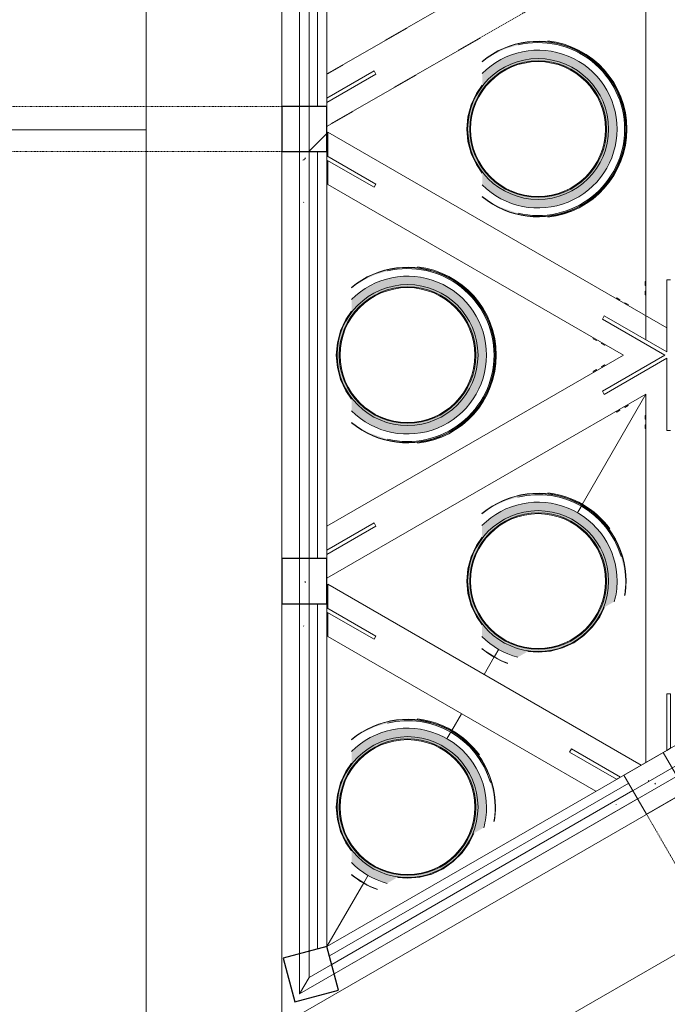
# Model space of a CAD drawing. Header units: centimetres. Extents: x 6036 to 22185, y 5782 to 11383.
# Tile 209 of 256: x 18485 to 18829, y 7417 to 7940. Entities that reach past the tile are written whole.
import ezdxf

# ---------------------------------------------------------------- set-up
doc = ezdxf.new("R2010")
doc.units = ezdxf.units.CM
doc.linetypes.add('Dash', pattern=[0.6, 0.3, -0.3])
doc.linetypes.add('Hidden', pattern=[0.714375, 0.47625, -0.238125])
for name, color, linetype, lineweight in [('A-COLS', 52, 'Continuous', 9), ('A-COLS-HDLN', 52, 'Dash', 9), ('A-DETL-MBND', 5, 'Continuous', 9), ('A-FLOR', 192, 'Continuous', 9), ('A-FLOR-HRAL', 11, 'Continuous', 9), ('A-GENM', 13, 'Continuous', 9), ('A-WALL-FNSH', 113, 'Continuous', 25), ('S-COLS', 52, 'Continuous', 9)]:
    doc.layers.add(name, color=color, linetype=linetype, lineweight=lineweight)
pattern_1 = [(45, (12452.32, 0), (-33.67596, 33.67596), [])]

# ---------------------------------------------------------------- blocks, each defined once
blk = doc.blocks.new('WIND_SwietlikDachowy - WIND_SwietlikDachowy-V201-7-02 ZestMeble')
at = {"layer": 'A-GENM'}
for points in [[(-3.85, -46.48), (3.85, -46.48), (11.45, -45.21), (18.98, -42.58), (25.51, -39.05), (31.59, -34.32), (36.81, -28.65), (41.69, -20.66), (44.11, -15.14), (46.01, -7.68), (46.54, 1.26), (46.01, 7.68), (44.11, 15.14), (40.38, 23.18), (36.81, 28.65), (31.59, 34.32), (25.51, 39.05), (18.74, 42.71), (11.45, 45.21), (3.85, 46.48), (-3.85, 46.48), (-11.79, 45.1), (-18.74, 42.71), (-25.51, 39.05), (-25.43, 38.93), (-18.68, 42.58), (-11.3, 45.1), (-3.84, 46.34), (3.84, 46.34), (11.42, 45.08), (18.68, 42.58), (25.43, 38.93), (31.49, 34.21), (36.7, 28.56), (41.34, 21.12), (43.98, 15.1), (45.87, 7.65), (46.5, 0), (45.87, -7.65), (43.98, -15.1), (40.9, -22.13), (36.7, -28.56), (31.49, -34.21), (25.43, -38.93), (18.68, -42.58), (11.42, -45.08), (3.84, -46.34), (-3.84, -46.34), (-11.42, -45.08), (-18.69, -42.58), (-25.43, -38.93), (-25.51, -39.05), (-18.74, -42.71), (-11.45, -45.21), (-8.53, -45.7)], [(46.5, 0), (45.86, 7.68), (43.96, 15.14), (40.21, 23.18), (36.62, 28.65), (31.36, 34.32), (25.21, 39.05), (18.3, 42.71), (11.3, 45.1), (3.79, 46.34), (-3.85, 46.34), (-11.45, 45.07), (-18.74, 42.55), (-25.51, 38.87), (-24.9, 39.05), (-17.26, 42.66), (-10.63, 44.6), (-3.79, 45.74), (3.84, 45.73), (11.42, 44.44), (18.74, 41.87), (25.51, 38.11), (31.59, 33.22), (36.85, 27.23), (41.02, 20.36), (43.41, 14.9), (45.27, 7.55), (46.01, 0)], [(5.21, -46.69), (7.75, -46.43), (16.4, -44.03), (22.92, -41.03), (28.87, -37.09), (34.57, -31.82), (38.8, -26.56), (42.44, -20.24), (45.27, -12.56), (46.64, -5.83), (47, 1.26), (46.01, 9.51), (43.98, 16.52), (40.87, 23.18), (36.7, 29.34), (32.12, 34.32), (26.15, 39.05), (19.58, 42.71), (12.81, 45.21), (5.21, 46.69), (5.21, 46.25), (12.96, 44.7), (19.97, 42.04), (26.47, 38.3), (32.28, 33.56), (37.26, 27.95), (41.34, 21.47), (44.34, 14.24), (46.11, 6.41), (46.5, -1.71), (45.87, -8.23), (43.41, -16.74), (40.37, -23.2), (36.22, -29.28), (31.09, -34.71), (25.1, -39.27), (18.44, -42.82), (11.27, -45.24), (5.21, -46.48)], [(-0.21, -46.34), (3.85, -46.34), (11.45, -45.07), (18.69, -42.58), (25.51, -38.87), (31.59, -34.11), (36.85, -28.32), (41.54, -20.66), (44.11, -14.57), (46.01, -5.97), (46.5, 0), (45.9, 0), (45.25, -7.65), (43.33, -15.1), (40.18, -22.13), (35.88, -28.56), (30.52, -34.21), (24.18, -38.93), (16.84, -42.58), (11.27, -44.5), (3.79, -45.74), (-3.84, -45.73), (-11.43, -44.47), (-20.21, -41.42), (-25.95, -38.38), (-25.21, -39.05), (-18.3, -42.71), (-10.59, -45.21), (-3.79, -46.34)]]:
    blk.add_hatch(color=256, dxfattribs=at).paths.add_polyline_path(points)
h = blk.add_hatch(color=256, dxfattribs=at)
h.paths.add_polyline_path([(-3.46, -41.76), (3.46, -41.76), (10.29, -40.62), (16.83, -38.37), (22.92, -35.08), (28.38, -30.83), (33.06, -25.74), (36.85, -19.94), (39.63, -13.6), (41.34, -6.77), (41.8, 1.26), (41.33, 6.9), (39.63, 13.6), (36.85, 19.94), (33.06, 25.74), (28.38, 30.83), (22.92, 35.08), (16.4, 38.52), (10.29, 40.62), (3.46, 41.76), (-3.46, 41.76), (-10.29, 40.62), (-16.83, 38.37), (-22.92, 35.08), (-29.64, 29.46), (-29.74, 23.18), (-33.47, 17.32), (-35.54, 12.86), (-37.23, 6.53), (-37.75, -0.61), (-37.08, -7.12), (-35.29, -13.42), (-32.45, -19.31), (-29.64, -23.33), (-29.64, -29.46), (-28.38, -30.83), (-22.92, -35.08), (-16.83, -38.37), (-8.53, -40.91)])
h.paths.add_polyline_path([(0, -37.4), (-6.49, -36.83), (-12.79, -35.14), (-18.7, -32.39), (-24.04, -28.65), (-29.64, -22.63), (-32.74, -17.95), (-35.52, -11.39), (-36.83, -6.49), (-37.23, 1.99), (-36.81, 6.56), (-35.08, 12.93), (-32.25, 18.9), (-28.65, 24.04), (-24.04, 28.65), (-18.7, 32.39), (-12.79, 35.14), (-6.49, 36.83), (0, 37.4), (6.49, 36.83), (12.79, 35.14), (18.7, 32.39), (24.04, 28.65), (29.25, 23.18), (32.39, 18.7), (35.14, 12.79), (36.83, 6.49), (37.4, 0), (36.83, -6.49), (35.14, -12.79), (32.39, -18.7), (28.65, -24.04), (24.04, -28.65), (18.7, -32.39), (12.79, -35.14), (6.49, -36.83)])
h = blk.add_hatch(color=256, dxfattribs=at)
h.paths.add_polyline_path([(0, -37.4), (6.49, -36.83), (12.79, -35.14), (18.7, -32.39), (24.04, -28.65), (28.65, -24.04), (33.06, -17.25), (35.14, -12.79), (36.83, -6.49), (37.29, 1.26), (36.72, 6.9), (34.77, 13.6), (31.52, 19.94), (28.38, 24.31), (22.92, 29.44), (18.7, 32.39), (12.79, 35.14), (6.49, 36.83), (0, 37.4), (-6.49, 36.83), (-12.79, 35.14), (-18.9, 32.25), (-24.3, 28.39), (-29.25, 23.18), (-32.74, 17.96), (-35.52, 11.39), (-36.83, 6.49), (-37.23, -1.99), (-36.72, -6.9), (-35.08, -12.93), (-32.25, -18.9), (-28.38, -24.31), (-22.92, -29.44), (-17.96, -32.74), (-11.39, -35.52), (-6.49, -36.83), (-3.46, -37.1)])
h.paths.add_polyline_path([(3.34, -36.08), (-3.46, -36.05), (-11.6, -34.19), (-17.48, -31.61), (-22.92, -27.92), (-27.05, -24.04), (-30.99, -18.7), (-33.87, -12.79), (-35.64, -6.39), (-36.11, 1.26), (-35.14, 8.31), (-33.47, 13.72), (-30.8, 19.07), (-26.77, 24.41), (-21.76, 28.96), (-15.37, 32.74), (-8.33, 35.14), (-3.34, 36.08), (3.46, 36.05), (10.29, 34.7), (17.48, 31.61), (22.92, 27.92), (27.7, 23.18), (30.99, 18.7), (33.87, 12.79), (35.63, 6.49), (36.23, 0), (35.14, -8.31), (33.06, -14.53), (30.8, -19.07), (26.77, -24.41), (21.83, -28.91), (16.15, -32.43), (8.33, -35.14), (3.46, -36.05)])
for centre, radius, start, end in [((0, 0), 46.64, 0, 129.5859), ((0, 0), 46.5, 0, 129.7264), ((0, 0), 41.9, 0, 135.1723), ((0, 0), 45.9, 0, 103.3981), ((0, 0), 47.1, 0, 83.6312), ((0, 0), 37.4, 0, 180), ((0, 0), 36.23, 0, 180), ((-0.04, 0), 35.8, 0, 180), ((0, 0), 37.4, 180, 0), ((0, 0), 36.23, 180, 0), ((0, 0), 46.64, 230.4141, 360), ((0, 0), 46.5, 230.2736, 0), ((0, 0), 45.9, 256.6019, 0), ((0, 0), 47.1, 276.3688, 360), ((-0.04, 0), 35.8, 180, 360), ((0, 0), 41.9, 224.8277, 360)]:
    blk.add_arc(centre, radius, start, end, dxfattribs=at)
blk = doc.blocks.new('WIND_SwietlikDachowy - WIND_SwietlikDachowy-V202-7-02 ZestMeble')
at = {"layer": 'A-GENM'}
h = blk.add_hatch(color=256, dxfattribs=at)
h.paths.add_polyline_path([(-16.21, -43.58), (-16.05, -43.49), (-18.68, -42.58), (-25.43, -38.93), (-25.51, -39.05), (-18.74, -42.71)])
h.paths.add_polyline_path([(46.01, -7.68), (46.63, 0.15), (46.01, 7.68), (44.11, 15.14), (41.02, 22.2), (36.81, 28.65), (31.59, 34.32), (25.51, 39.05), (18.74, 42.71), (11.45, 45.21), (3.85, 46.48), (-3.85, 46.48), (-11.45, 45.21), (-18.74, 42.71), (-25.51, 39.05), (-25.43, 38.93), (-18.68, 42.58), (-11.42, 45.08), (-3.84, 46.34), (3.84, 46.34), (11.42, 45.08), (18.68, 42.58), (25.43, 38.93), (31.49, 34.21), (36.7, 28.56), (41.34, 21.12), (43.98, 15.1), (45.87, 7.65), (46.48, -0.2), (45.87, -7.65)])
for points in [[(46.3, 0), (46.49, 0.15), (45.86, 7.68), (43.96, 15.14), (40.85, 22.2), (36.62, 28.65), (31.36, 34.32), (25.21, 39.05), (18.3, 42.71), (10.59, 45.21), (3.79, 46.34), (-3.85, 46.34), (-11.45, 45.07), (-18.74, 42.55), (-25.51, 38.87), (-24.9, 39.05), (-17.27, 42.66), (-10.69, 44.59), (-3.79, 45.74), (3.84, 45.73), (12.75, 43.99), (18.74, 41.87), (25.51, 38.11), (31.59, 33.22), (36.85, 27.23), (40.9, 20.64), (43.88, 13.06), (45.56, 6.59), (46.28, 0.15)], [(37.46, 27.65), (37.91, 27.91), (32.12, 34.32), (26.15, 39.05), (19.58, 42.71), (12.81, 45.21), (5.15, 46.69), (5.15, 46.27), (12.96, 44.7), (19.97, 42.04), (26.47, 38.3), (32.28, 33.56), (37.26, 27.95)], [(-16.05, -43.49), (-19.1, -42.26), (-28.61, -36.41), (-25.21, -39.05), (-18.3, -42.71)]]:
    blk.add_hatch(color=256, dxfattribs=at).paths.add_polyline_path(points)
h = blk.add_hatch(color=256, dxfattribs=at)
h.paths.add_polyline_path([(-10.79, -40.45), (-5.38, -37.33), (0.3, -37.77), (6.82, -37.16), (13.14, -35.42), (19.06, -32.62), (24.41, -28.84), (29.03, -24.19), (32.78, -18.81), (35.38, -13.79), (40.3, -10.95), (41.35, -6.6), (41.89, 0.15), (41.33, 6.9), (39.63, 13.6), (36.85, 19.94), (33.06, 25.74), (28.38, 30.83), (22.92, 35.08), (16.4, 38.52), (10.29, 40.62), (3.46, 41.76), (-3.46, 41.76), (-10.29, 40.62), (-16.83, 38.37), (-22.92, 35.08), (-29.7, 29.39), (-29.7, 23.24), (-33.47, 17.32), (-35.54, 12.86), (-37.23, 6.53), (-37.75, -0.61), (-37.08, -7.12), (-35.29, -13.41), (-32.45, -19.31), (-29.7, -23.24), (-29.7, -29.39), (-28.38, -30.83), (-22.92, -35.08), (-16.83, -38.37)])
h.paths.add_polyline_path([(0, -37.4), (-6.49, -36.83), (-12.79, -35.14), (-18.7, -32.39), (-24.04, -28.65), (-29.7, -22.54), (-32.75, -17.94), (-35.52, -11.37), (-36.89, -5.79), (-37.23, 1.99), (-36.81, 6.56), (-35.08, 12.92), (-32.26, 18.89), (-28.65, 24.04), (-24.04, 28.65), (-18.7, 32.39), (-12.79, 35.14), (-6.49, 36.83), (0, 37.4), (6.49, 36.83), (12.79, 35.14), (18.7, 32.39), (24.04, 28.65), (28.65, 24.04), (32.39, 18.7), (35.14, 12.79), (36.83, 6.49), (37.4, 0), (36.83, -6.49), (34.42, -14.35), (32.39, -18.7), (27.64, -25.05), (23.59, -28.97), (17.94, -32.75), (11.36, -35.53), (6.49, -36.83), (0.26, -37.38)])
h = blk.add_hatch(color=256, dxfattribs=at)
h.paths.add_polyline_path([(0, -37.4), (6.49, -36.83), (12.79, -35.14), (18.7, -32.39), (24.29, -28.41), (28.95, -23.61), (32.73, -17.97), (35.52, -11.4), (36.83, -6.49), (37.23, 2), (36.81, 6.57), (34.77, 13.6), (31.52, 19.94), (28.38, 24.31), (22.92, 29.44), (18.7, 32.39), (12.79, 35.14), (6.49, 36.83), (0, 37.4), (-6.49, 36.83), (-12.79, 35.14), (-18.92, 32.24), (-24.31, 28.38), (-28.96, 23.59), (-32.74, 17.95), (-35.52, 11.38), (-36.83, 6.49), (-37.23, -1.99), (-36.81, -6.56), (-35.09, -12.92), (-32.26, -18.88), (-28.38, -24.31), (-22.92, -29.44), (-18, -32.72), (-11.43, -35.51), (-6.49, -36.83), (-0.03, -37.4)])
h.paths.add_polyline_path([(0, -36.08), (-3.46, -36.05), (-11.6, -34.19), (-17.48, -31.61), (-22.92, -27.92), (-27.05, -24.04), (-30.99, -18.7), (-33.87, -12.79), (-35.64, -6.39), (-36.22, 0.15), (-35.14, 8.31), (-33.47, 13.72), (-30.8, 19.07), (-26.77, 24.41), (-21.78, 28.95), (-15.39, 32.73), (-8.33, 35.14), (-3.34, 36.08), (3.46, 36.05), (10.29, 34.7), (17.48, 31.61), (22.92, 27.92), (27.05, 24.04), (30.99, 18.7), (33.87, 12.79), (35.63, 6.49), (36.23, 0), (35.14, -8.31), (33.78, -13.09), (30.8, -19.07), (26.77, -24.41), (21.75, -28.97), (15.34, -32.75), (8.33, -35.14), (3.34, -36.08)])
for centre, radius, start, end in [((0, 0), 46.64, 0, 129.6884), ((0, 0), 41.9, 0, 135.3053), ((0, 0), 46.5, 0, 129.8292), ((0, 0), 45.9, 16.5746, 103.4814), ((0, 0), 47.1, 36, 83.7116), ((0, 0), 37.4, 0, 180), ((0, 0), 36.23, 0, 180), ((-0.04, 0), 35.8, 0, 180), ((0, 0), 37.4, 180, 0), ((0, 0), 36.23, 180, 0), ((0, 0), 46.5, 350.5263, 0), ((0, 0), 46.64, 350.5263, 360), ((-0.04, 0), 35.8, 180, 360), ((0, 0), 41.9, 344.7999, 360), ((0, 0), 41.9, 224.6947, 255.0667), ((0, 0), 46.64, 230.3116, 250.0087), ((0, 0), 46.5, 230.1708, 249.7447)]:
    blk.add_arc(centre, radius, start, end, dxfattribs=at)
blk = doc.blocks.new('WIND_SwietlikDachowy - WIND_SwietlikDachowy-V205-7-02 ZestMeble')
at = {"layer": 'A-GENM'}
for points in [[(-3.01, -46.48), (3.85, -46.48), (11.45, -45.21), (18.74, -42.71), (25.51, -39.05), (31.59, -34.32), (36.81, -28.65), (41.02, -22.2), (44.11, -15.14), (46.01, -7.68), (46.64, 0), (46.01, 7.68), (44.11, 15.14), (41.02, 22.2), (36.81, 28.65), (31.11, 34.69), (25.51, 39.05), (18.74, 42.71), (11.45, 45.21), (3.85, 46.48), (-3.85, 46.48), (-11.45, 45.21), (-18.74, 42.71), (-25.51, 39.05), (-25.43, 38.93), (-18.68, 42.58), (-11.42, 45.08), (-3.01, 46.34), (3.84, 46.34), (11.42, 45.08), (18.68, 42.58), (25.43, 38.93), (31.49, 34.21), (36.7, 28.56), (40.9, 22.13), (43.98, 15.1), (45.87, 7.65), (46.5, 0), (45.49, -9.15), (43.98, -15.1), (40.9, -22.13), (36.7, -28.56), (31.49, -34.21), (25.43, -38.93), (18.68, -42.58), (11.42, -45.08), (3.84, -46.34), (-3.84, -46.34), (-11.42, -45.08), (-18.68, -42.58), (-25.43, -38.93), (-25.51, -39.05), (-18.74, -42.71), (-11.45, -45.21), (-3.85, -46.48)], [(46.01, 0), (46.5, 0), (45.86, 7.68), (43.96, 15.14), (40.85, 22.2), (36.62, 28.65), (30.88, 34.69), (25.21, 39.05), (18.3, 42.71), (10.59, 45.21), (3.79, 46.34), (-3.85, 46.34), (-11.45, 45.07), (-18.74, 42.55), (-25.51, 38.87), (-24.9, 39.05), (-17.26, 42.66), (-10.63, 44.6), (-3.01, 45.74), (3.84, 45.73), (11.42, 44.44), (18.74, 41.87), (25.51, 38.11), (31.59, 33.22), (36.85, 27.23), (41.02, 20.36), (43.41, 14.9), (45.27, 7.55), (45.9, 0)], [(5.21, -46.69), (7.75, -46.43), (15.05, -44.59), (22.92, -41.03), (28.87, -37.09), (34.57, -31.82), (38.8, -26.56), (42.44, -20.24), (45.27, -12.56), (46.64, -5.83), (47.1, 0), (46.01, 9.51), (43.98, 16.52), (40.9, 23.13), (36.7, 29.34), (31.68, 34.69), (26.15, 39.05), (19.58, 42.71), (12.81, 45.21), (5.21, 46.69), (5.21, 46.25), (12.96, 44.7), (19.97, 42.04), (26.47, 38.3), (32.28, 33.56), (37.26, 27.95), (41.28, 21.62), (44.34, 14.24), (46.11, 6.41), (46.5, -1.71), (45.63, -9.15), (43.41, -16.74), (40.37, -23.2), (36.22, -29.28), (31.09, -34.71), (25.1, -39.27), (18.44, -42.82), (11.27, -45.24), (5.21, -46.48)], [(-3.79, -46.34), (3.85, -46.34), (11.45, -45.07), (18.74, -42.55), (25.51, -38.87), (31.59, -34.11), (36.85, -28.32), (41.02, -21.85), (44.11, -14.57), (46.01, -5.97), (46.5, 0), (45.9, 0), (44.87, -9.15), (43.33, -15.1), (40.18, -22.13), (35.88, -28.56), (30.52, -34.21), (24.18, -38.93), (16.84, -42.58), (11.27, -44.5), (3.79, -45.74), (-3.84, -45.73), (-11.43, -44.47), (-20.21, -41.42), (-25.95, -38.38), (-25.21, -39.05), (-18.3, -42.71), (-10.59, -45.21), (-3.84, -46.34)]]:
    blk.add_hatch(color=256, dxfattribs=at).paths.add_polyline_path(points)
h = blk.add_hatch(color=256, dxfattribs=at)
h.paths.add_polyline_path([(-3.46, -41.76), (3.46, -41.76), (10.29, -40.62), (16.83, -38.37), (22.92, -35.08), (28.38, -30.83), (33.06, -25.74), (36.85, -19.94), (39.63, -13.6), (41.33, -6.9), (41.9, 0), (41.33, 6.9), (39.63, 13.6), (36.85, 19.94), (33.06, 25.74), (28.38, 30.83), (21.93, 35.61), (16.83, 38.37), (10.29, 40.62), (3.46, 41.76), (-3.46, 41.76), (-10.29, 40.62), (-16.83, 38.37), (-23.41, 34.69), (-29.64, 29.46), (-29.64, 23.33), (-32.78, 18.81), (-35.56, 12.77), (-37.23, 6.53), (-37.75, -0.61), (-37.08, -7.12), (-35.29, -13.42), (-32.45, -19.31), (-29.64, -23.33), (-29.64, -29.46), (-27.94, -31.17), (-22.92, -35.08), (-16.83, -38.37), (-10.29, -40.62)])
h.paths.add_polyline_path([(0, -37.4), (-6.49, -36.83), (-12.79, -35.14), (-18.7, -32.39), (-24.04, -28.65), (-29.64, -22.63), (-32.74, -17.96), (-35.52, -11.39), (-36.83, -6.49), (-37.23, 1.99), (-36.81, 6.56), (-35.08, 12.93), (-32.25, 18.9), (-27.94, 24.75), (-24.04, 28.65), (-18.7, 32.39), (-12.79, 35.14), (-6.49, 36.83), (0, 37.4), (6.49, 36.83), (13.76, 34.69), (18.7, 32.39), (24.04, 28.65), (28.65, 24.04), (32.39, 18.7), (35.15, 12.77), (36.83, 6.49), (37.4, 0), (36.83, -6.49), (35.14, -12.79), (32.39, -18.7), (28.65, -24.04), (24.04, -28.65), (18.7, -32.39), (12.79, -35.14), (6.49, -36.83)])
h = blk.add_hatch(color=256, dxfattribs=at)
h.paths.add_polyline_path([(0, -37.4), (6.49, -36.83), (12.79, -35.14), (18.7, -32.39), (24.04, -28.65), (28.65, -24.04), (33.06, -17.25), (35.14, -12.79), (36.83, -6.49), (37.4, 0), (36.72, 6.9), (34.77, 13.6), (31.52, 19.94), (28.38, 24.31), (22.92, 29.44), (18.7, 32.39), (12.79, 35.14), (6.49, 36.83), (0, 37.4), (-6.49, 36.83), (-13.76, 34.69), (-18.9, 32.25), (-24.3, 28.39), (-28.96, 23.6), (-32.74, 17.96), (-35.52, 11.39), (-36.83, 6.49), (-37.23, -1.99), (-36.81, -6.56), (-35.08, -12.93), (-32.25, -18.9), (-27.94, -24.75), (-22.92, -29.44), (-17.96, -32.74), (-11.39, -35.52), (-6.49, -36.83), (-3.01, -37.14)])
h.paths.add_polyline_path([(3.34, -36.08), (-3.46, -36.05), (-11.6, -34.19), (-17.48, -31.61), (-22.92, -27.92), (-27.05, -24.04), (-30.99, -18.7), (-33.87, -12.79), (-35.64, -6.39), (-36.23, 0), (-35.14, 8.31), (-33.78, 13.09), (-30.8, 19.07), (-26.77, 24.41), (-21.76, 28.96), (-15.37, 32.74), (-8.33, 35.14), (-3.01, 36.08), (3.46, 36.05), (10.32, 34.69), (17.48, 31.61), (22.92, 27.92), (27.05, 24.04), (30.99, 18.7), (33.87, 12.77), (35.63, 6.49), (36.23, 0), (35.14, -8.31), (33.06, -14.53), (30.8, -19.07), (26.77, -24.41), (21.83, -28.91), (16.15, -32.43), (8.33, -35.14), (3.46, -36.05)])
for centre, radius, start, end in [((0, 0), 46.64, 0, 129.5859), ((0, 0), 46.5, 0, 129.7264), ((0, 0), 41.9, 0, 135.1723), ((0, 0), 45.9, 0, 103.3981), ((0, 0), 47.1, 0, 83.6312), ((0, 0), 37.4, 0, 180), ((0, 0), 36.23, 0, 180), ((-0.04, 0), 35.8, 0, 180), ((0, 0), 37.4, 180, 0), ((0, 0), 36.23, 180, 0), ((0, 0), 46.64, 230.4141, 360), ((0, 0), 46.5, 230.2736, 0), ((0, 0), 45.9, 256.6019, 0), ((0, 0), 47.1, 276.3688, 360), ((-0.04, 0), 35.8, 180, 360), ((0, 0), 41.9, 224.8277, 360)]:
    blk.add_arc(centre, radius, start, end, dxfattribs=at)
blk = doc.blocks.new('WIND_SwietlikDachowy - WIND_SwietlikDachowy-V206-7-02 ZestMeble')
at = {"layer": 'A-GENM'}
h = blk.add_hatch(color=256, dxfattribs=at)
h.paths.add_polyline_path([(-16.21, -43.58), (-16.41, -43.36), (-18.68, -42.58), (-26.88, -37.8), (-25.51, -39.05), (-18.74, -42.71), (-16.65, -43.43)])
h.paths.add_polyline_path([(46.01, -7.68), (46.64, 0), (46.01, 7.68), (44.11, 15.14), (41.02, 22.2), (36.81, 28.65), (31.59, 34.32), (25.51, 39.05), (18.74, 42.71), (11.45, 45.21), (3.85, 46.48), (-3.85, 46.48), (-11.45, 45.21), (-18.74, 42.71), (-25.51, 39.05), (-25.43, 38.93), (-18.68, 42.58), (-11.42, 45.08), (-3.01, 46.34), (3.84, 46.34), (11.42, 45.08), (18.68, 42.58), (25.43, 38.93), (32.07, 33.58), (36.7, 28.56), (40.9, 22.13), (43.98, 15.1), (45.87, 7.65), (46.5, 0), (45.87, -7.65)])
for points in [[(46.3, 0), (46.5, 0), (45.86, 7.68), (43.96, 15.14), (40.85, 22.2), (36.62, 28.65), (31.36, 34.32), (25.21, 39.05), (18.3, 42.71), (10.59, 45.21), (3.79, 46.34), (-3.85, 46.34), (-11.45, 45.07), (-18.74, 42.55), (-25.51, 38.87), (-24.9, 39.05), (-17.27, 42.66), (-10.69, 44.59), (-3.01, 45.74), (3.84, 45.73), (11.42, 44.44), (18.74, 41.87), (25.51, 38.11), (31.49, 33.33), (36.85, 27.23), (41.02, 20.36), (43.88, 13.06), (45.56, 6.59), (46.12, 1.58)], [(37.46, 27.65), (37.91, 27.91), (32.12, 34.32), (26.15, 39.05), (19.58, 42.71), (12.81, 45.21), (5.15, 46.69), (5.15, 46.27), (12.96, 44.7), (19.97, 42.04), (26.47, 38.3), (32.28, 33.56), (37.26, 27.95)], [(-16.05, -43.49), (-19.1, -42.26), (-28.61, -36.41), (-25.21, -39.05), (-18.3, -42.71), (-16.41, -43.36)]]:
    blk.add_hatch(color=256, dxfattribs=at).paths.add_polyline_path(points)
h = blk.add_hatch(color=256, dxfattribs=at)
h.paths.add_polyline_path([(-10.79, -40.45), (-5.38, -37.33), (0.3, -37.77), (6.82, -37.16), (13.14, -35.42), (19.7, -32.17), (24.41, -28.84), (29.03, -24.19), (32.78, -18.81), (35.38, -13.79), (40.3, -10.95), (41.33, -6.9), (41.9, 0), (41.33, 6.9), (39.63, 13.6), (36.85, 19.94), (33.06, 25.74), (28.38, 30.83), (21.93, 35.61), (16.83, 38.37), (10.29, 40.62), (3.46, 41.76), (-3.46, 41.76), (-10.29, 40.62), (-16.83, 38.37), (-22.92, 35.08), (-29.7, 29.39), (-29.7, 23.24), (-32.78, 18.81), (-35.86, 11.66), (-37.23, 6.53), (-37.75, -0.61), (-37.08, -7.12), (-35.29, -13.41), (-32.45, -19.31), (-29.7, -23.24), (-29.7, -29.39), (-27.94, -31.17), (-22.08, -35.53), (-16.83, -38.37)])
h.paths.add_polyline_path([(0, -37.4), (-6.49, -36.83), (-12.79, -35.14), (-19.01, -32.17), (-24.04, -28.65), (-29.7, -22.54), (-32.75, -17.94), (-35.52, -11.37), (-36.83, -6.49), (-37.23, 1.99), (-36.81, 6.56), (-35.08, 12.92), (-32.26, 18.89), (-27.94, 24.75), (-24.04, 28.65), (-18.7, 32.39), (-12.79, 35.14), (-6.49, 36.83), (0, 37.4), (6.49, 36.83), (12.79, 35.14), (18.7, 32.39), (24.04, 28.65), (28.65, 24.04), (32.39, 18.7), (35.45, 11.66), (36.83, 6.49), (37.4, 0), (36.83, -6.49), (34.42, -14.35), (32.24, -18.91), (28.38, -24.31), (23.59, -28.97), (17.94, -32.75), (11.36, -35.53), (6.49, -36.83), (0.21, -37.38)])
h = blk.add_hatch(color=256, dxfattribs=at)
h.paths.add_polyline_path([(0, -37.4), (6.49, -36.83), (12.79, -35.14), (19.01, -32.17), (24.29, -28.41), (28.95, -23.61), (32.73, -17.97), (35.52, -11.4), (36.83, -6.49), (37.23, 2), (36.81, 6.57), (34.77, 13.6), (31.52, 19.94), (28.38, 24.31), (22.92, 29.44), (18.7, 32.39), (12.79, 35.14), (6.49, 36.83), (0, 37.4), (-6.49, 36.83), (-12.95, 35.07), (-18.92, 32.24), (-24.31, 28.38), (-28.96, 23.59), (-32.74, 17.95), (-35.52, 11.38), (-36.83, 6.49), (-37.23, -1.99), (-36.81, -6.56), (-35.09, -12.92), (-32.26, -18.88), (-27.94, -24.75), (-22.92, -29.44), (-18, -32.72), (-11.36, -35.53), (-6.49, -36.83), (-0.03, -37.4)])
h.paths.add_polyline_path([(-3.01, -36.08), (-3.46, -36.05), (-11.6, -34.19), (-16.57, -32.17), (-22.92, -27.92), (-27.05, -24.04), (-30.99, -18.7), (-33.87, -12.79), (-35.64, -6.39), (-36.23, 0), (-35.14, 8.31), (-33.78, 13.09), (-30.8, 19.07), (-26.77, 24.41), (-21.78, 28.95), (-15.39, 32.73), (-8.33, 35.14), (-3.01, 36.08), (3.46, 36.05), (10.29, 34.7), (17.48, 31.61), (22.92, 27.92), (27.05, 24.04), (30.99, 18.7), (34.19, 11.66), (35.63, 6.49), (36.23, 0), (35.14, -8.31), (33.78, -13.09), (30.8, -19.07), (26.77, -24.41), (21.75, -28.97), (15.34, -32.75), (8.33, -35.14), (3.34, -36.08), (-0.03, -36.08)])
for centre, radius, start, end in [((0, 0), 46.64, 0, 129.6884), ((0, 0), 41.9, 0, 135.3053), ((0, 0), 46.5, 0, 129.8292), ((0, 0), 45.9, 16.5746, 103.4814), ((0, 0), 47.1, 36, 83.7116), ((0, 0), 37.4, 0, 180), ((0, 0), 36.23, 0, 180), ((-0.04, 0), 35.8, 0, 180), ((0, 0), 37.4, 180, 0), ((0, 0), 36.23, 180, 0), ((0, 0), 46.5, 350.5263, 0), ((0, 0), 46.64, 350.5263, 360), ((-0.04, 0), 35.8, 180, 360), ((0, 0), 41.9, 344.7999, 360), ((0, 0), 41.9, 224.6947, 255.0667), ((0, 0), 46.64, 230.3116, 249.5977), ((0, 0), 46.5, 230.1708, 249.7447)]:
    blk.add_arc(centre, radius, start, end, dxfattribs=at)
blk = doc.blocks.new('GEMO_ZwornikBoczny - GEMO_ZwornikBoczny-7990921-7-02 ZestMeble')
at = {"layer": 'A-GENM'}
for p, q in [((-52.54, 29.18), (-51.54, 30.91)), ((-26.56, 14.18), (-52.54, 29.18)), ((-51.54, 30.91), (-26.56, 16.49)), ((-26.56, 16.49), (-26.56, 14.18)), ((-52.54, -29.18), (-26.56, -14.18)), ((-26.56, -14.18), (-26.56, -16.49)), ((-26.56, -16.49), (-51.54, -30.91)), ((-51.54, -30.91), (-52.54, -29.18))]:
    blk.add_line(p, q, dxfattribs=at)
blk = doc.blocks.new('Railing - Railing-8646441-7-02 ZestMeble')
at = {"layer": 'A-FLOR-HRAL'}
for p, q in [((6181.26, 7422.77), (6181.26, 8452.39)), ((6186.26, 7431.43), (6186.26, 8452.39)), ((7600.01, 8241.89), (6181.26, 7422.77)), ((7590.01, 8241.89), (6186.26, 7431.43)), ((6186.26, 7431.43), (6181.26, 7422.77))]:
    blk.add_line(p, q, dxfattribs=at)
blk = doc.blocks.new('GEMO_WregaCentrumParterDrewno - GEMO_WregaCentrumParterDrewno-5879637-7-02 ZestMeble')
at = {"layer": 'A-COLS-HDLN', "color": 254}
for p, q in [((-12, 168), (-12, -295.15)), ((12, -295.15), (12, 168))]:
    blk.add_line(p, q, dxfattribs=at)
blk = doc.blocks.new('COLU_SlupProstokatny - Slup_Drewniany_24x24_-V293-7-02 ZestMeble')
at = {"layer": 'S-COLS'}
h = blk.add_hatch(dxfattribs=at)
h.set_pattern_fill('FP_131', color=256, style=0, pattern_type=2)
h.set_pattern_definition([(45, (-6183.76, -7641.887), (-33.67596, 33.67596), [])])
h.paths.add_polyline_path([(12, -12), (12, 12), (-12, 12), (-12, -12), (-3.64, -12)])
at = {"layer": 'S-COLS', "lineweight": 25}
for p, q in [((12, 12), (-12, 12)), ((-12, 12), (-12, -12)), ((12, -12), (12, 12)), ((-12, -12), (12, -12))]:
    blk.add_line(p, q, dxfattribs=at)
blk = doc.blocks.new('PLFI_Kurtyna - 0787340-019-8216800-7-02 ZestMeble')
at = {"layer": 'A-DETL-MBND'}
for p, q in [((-104.22, 0.38), (-104.8, 0.13)), ((-81.15, -0.53), (-81.05, -0.47))]:
    blk.add_line(p, q, dxfattribs=at)
at = {"layer": 'A-DETL-MBND', "flags": 128}
blk.add_lwpolyline([(-102.44, -2.78), (-102.14, -2.73), (-102.04, -2.59)], dxfattribs=at)
blk = doc.blocks.new('PLFI_Kurtyna - 0787340-019-8216806-7-02 ZestMeble')
at = {"layer": 'A-DETL-MBND'}
for p, q in [((-104.22, 0.38), (-104.8, 0.13)), ((-81.15, -0.53), (-81.05, -0.47))]:
    blk.add_line(p, q, dxfattribs=at)
at = {"layer": 'A-DETL-MBND', "flags": 128}
for points in [[(-103.5, -1.07), (-103.67, -0.5), (-103.93, -0.09)], [(-102.44, -2.78), (-102.14, -2.73), (-102.04, -2.59)]]:
    blk.add_lwpolyline(points, dxfattribs=at)
blk = doc.blocks.new('PLFI_Kurtyna - 0787340-019-8216807-7-02 ZestMeble')
at = {"layer": 'A-DETL-MBND'}
for p, q in [((-104.22, 0.38), (-104.8, 0.13)), ((-81.15, -0.53), (-81.05, -0.47))]:
    blk.add_line(p, q, dxfattribs=at)
at = {"layer": 'A-DETL-MBND', "flags": 128}
blk.add_lwpolyline([(-102.44, -2.78), (-102.14, -2.73), (-102.04, -2.59)], dxfattribs=at)
blk = doc.blocks.new('Railing - Railing-8646476-7-02 ZestMeble')
at = {"layer": 'A-FLOR-HRAL'}
for p, q in [((6181.26, 8109.89), (6181.26, 7893.89)), ((6186.26, 7893.89), (6186.26, 8109.89)), ((6181.26, 7869.89), (6181.26, 7653.89)), ((6186.26, 7653.89), (6186.26, 7869.89)), ((6181.26, 7629.89), (6181.26, 7444)), ((6186.26, 7445.34), (6186.26, 7629.89)), ((6358.12, 7530.66), (6198.3, 7438.39)), ((6199.64, 7433.39), (6360.62, 7526.33))]:
    blk.add_line(p, q, dxfattribs=at)

msp = doc.modelspace()

# ---------------------------------------------------------------- hatches: boundary and pattern name
at = {"layer": 'A-COLS'}
h = msp.add_hatch(dxfattribs=at)
h.set_pattern_fill('FP_35', color=256, style=0, pattern_type=2)
h.set_pattern_definition(pattern_1)
h.paths.add_polyline_path([(18648.08, 7869.89), (18648.08, 7893.89), (18624.08, 7893.89), (18624.08, 7869.89), (18632.44, 7869.89)])
h.paths.add_polyline_path([(18091.65, 7869.89), (18091.65, 7893.89), (18045.46, 7893.89), (18045.46, 7869.89), (18083.83, 7869.89)])
at = {"layer": 'S-COLS'}
h = msp.add_hatch(dxfattribs=at)
h.set_pattern_fill('FP_35', color=256, style=0, pattern_type=2)
h.set_pattern_definition(pattern_1)
h.paths.add_polyline_path([(18631.11, 7418.49), (18654.29, 7424.71), (18648.08, 7447.89), (18624.89, 7441.68), (18626.85, 7434.36)])

# ---------------------------------------------------------------- linework, layer by layer
at = {"layer": 'A-COLS', "lineweight": 25}
for p, q in [((18624.08, 7893.89), (18624.08, 7869.89)), ((18648.08, 7893.89), (18624.08, 7893.89)), ((18648.08, 7869.89), (18648.08, 7893.89)), ((18624.08, 7869.89), (18648.08, 7869.89))]:
    msp.add_line(p, q, dxfattribs=at)
at = {"layer": 'A-FLOR'}
for p, q in [((18552.08, 9041.39), (18552.08, 7281.61)), ((18624.08, 7406.32), (18624.08, 8853.89)), ((18648.08, 7447.89), (18648.08, 8585.4)), ((20032.14, 8219.26), (18624.08, 7406.32)), ((18043.09, 6987.75), (20042.62, 8142.17)), ((18643.08, 7893.89), (18643.08, 8109.89)), ((18817.36, 7769.97), (18817.36, 7993.8)), ((19451.9, 7911.98), (18826.48, 7550.89)), ((18480.08, 7881.52), (18552.08, 7881.52)), ((18648.47, 7867.48), (18648.47, 7880.18)), ((18648.47, 7880.18), (18828.36, 7776.32)), ((18643.08, 7653.89), (18643.08, 7869.89)), ((18648.47, 7852.47), (18648.47, 7865.21)), ((18805.36, 7761.89), (18648.47, 7852.47)), ((18648.08, 7671.08), (18805.36, 7761.89)), ((18817.36, 7741.1), (18648.08, 7643.36)), ((18783.58, 7682.59), (18817.36, 7741.1)), ((18817.36, 7545.63), (18817.36, 7741.1)), ((18780.98, 7678.08), (18782.97, 7681.54)), ((18648.47, 7627.48), (18648.47, 7640.18)), ((18648.47, 7640.18), (18814.81, 7544.15)), ((18643.08, 7446.55), (18643.08, 7629.89)), ((18648.47, 7612.47), (18648.47, 7625.21)), ((18790.81, 7530.29), (18648.47, 7612.47)), ((18731.44, 7592.28), (18736.87, 7601.68)), ((18736.91, 7601.76), (18739.21, 7605.73)), ((18714.3, 7562.59), (18719.44, 7571.49)), ((18711.7, 7558.08), (18713.69, 7561.54)), ((18828.36, 7551.98), (18648.08, 7447.89)), ((18808.19, 7534.56), (18649.42, 7442.89)), ((18648.08, 7447.89), (18667.58, 7481.68)), ((18667.63, 7481.76), (18669.92, 7485.73))]:
    msp.add_line(p, q, dxfattribs=at)
at = {"layer": 'A-FLOR', "color": 10, "linetype": 'Hidden'}
for p, q in [((18648.08, 7911.08), (18816.36, 8008.24)), ((18828.36, 7987.45), (18648.08, 7883.36)), ((18648.08, 7898.38), (18648.08, 7911.08)), ((18648.08, 7883.36), (18648.08, 7896.07))]:
    msp.add_line(p, q, dxfattribs=at)
at = {"layer": 'A-FLOR', "flags": 128}
for points in [[(18730.43, 7905.27), (18727.39, 7900.79), (18724.61, 7894.82), (18722.9, 7888.45), (18722.33, 7881.89)], [(18722.33, 7881.89), (18722.9, 7875.32), (18724.61, 7868.96), (18727.39, 7862.99), (18730.43, 7858.51)], [(18661.03, 7785.12), (18658.11, 7780.79), (18655.32, 7774.82), (18653.62, 7768.45), (18653.04, 7761.89)], [(18653.04, 7761.89), (18653.62, 7755.32), (18655.32, 7748.96), (18658.11, 7742.99), (18661.14, 7738.51)], [(18722.33, 7641.89), (18722.9, 7648.45), (18724.6, 7654.81), (18727.39, 7660.78), (18730.35, 7665.18)], [(18730.36, 7618.6), (18727.38, 7623), (18724.6, 7628.97), (18722.9, 7635.33), (18722.33, 7641.89)], [(18754.73, 7604.47), (18760.1, 7604.09), (18766.67, 7604.66), (18773.03, 7606.36), (18779.01, 7609.14), (18784.41, 7612.92), (18789.07, 7617.58), (18792.86, 7622.98), (18795.23, 7627.86)], [(18653.04, 7521.89), (18653.62, 7528.45), (18655.32, 7534.81), (18658.1, 7540.78), (18661.07, 7545.18)], [(18661.07, 7498.6), (18658.1, 7503), (18655.32, 7508.97), (18653.62, 7515.33), (18653.04, 7521.89)], [(18685.45, 7484.47), (18690.82, 7484.09), (18697.38, 7484.66), (18703.75, 7486.36), (18709.73, 7489.14), (18715.13, 7492.92), (18719.79, 7497.58), (18723.58, 7502.98), (18725.94, 7507.86)]]:
    msp.add_lwpolyline(points, dxfattribs=at)
at = {"layer": 'A-GENM'}
for p, q in [((18816.86, 7800.89), (18817.36, 7800.89)), ((18816.86, 7800.89), (18816.86, 7798.89)), ((18828.36, 7763.62), (18828.36, 7801.89)), ((18828.36, 7801.89), (18830.36, 7801.89)), ((18817.36, 7798.89), (18816.86, 7798.89)), ((18816.86, 7795.89), (18817.36, 7795.89)), ((18816.86, 7795.89), (18816.86, 7793.89)), ((18801.59, 7791.78), (18801.84, 7792.21)), ((18803.57, 7791.21), (18801.84, 7792.21)), ((18803.57, 7791.21), (18803.32, 7790.78)), ((18805.92, 7789.28), (18806.17, 7789.71)), ((18807.9, 7788.71), (18806.17, 7789.71)), ((18817.36, 7793.89), (18816.86, 7793.89)), ((18807.9, 7788.71), (18807.65, 7788.28)), ((18794.22, 7781.02), (18795.22, 7782.75)), ((18827.36, 7761.89), (18794.22, 7781.02)), ((18795.22, 7782.75), (18828.36, 7763.62)), ((18789.34, 7770.56), (18789.59, 7770.99)), ((18789.34, 7770.56), (18791.07, 7769.56)), ((18791.32, 7769.99), (18791.07, 7769.56)), ((18793.67, 7768.06), (18793.92, 7768.49)), ((18793.67, 7768.06), (18795.4, 7767.06)), ((18795.65, 7767.49), (18795.4, 7767.06)), ((18794.22, 7742.75), (18827.36, 7761.89)), ((18828.36, 7760.16), (18795.22, 7741.02)), ((18828.36, 7721.89), (18828.36, 7760.16)), ((18791.07, 7754.21), (18789.34, 7753.21)), ((18791.07, 7754.21), (18789.34, 7753.21)), ((18791.07, 7754.21), (18789.34, 7753.21)), ((18791.07, 7754.21), (18789.34, 7753.21)), ((18791.07, 7754.21), (18789.34, 7753.21)), ((18791.07, 7754.21), (18789.34, 7753.21)), ((18791.07, 7754.21), (18789.34, 7753.21)), ((18791.07, 7754.21), (18789.34, 7753.21)), ((18791.07, 7754.21), (18789.34, 7753.21)), ((18791.07, 7754.21), (18789.34, 7753.21)), ((18791.07, 7754.21), (18789.34, 7753.21)), ((18791.07, 7754.21), (18789.34, 7753.21)), ((18791.07, 7754.21), (18789.34, 7753.21)), ((18791.07, 7754.21), (18789.34, 7753.21)), ((18791.07, 7754.21), (18789.34, 7753.21)), ((18791.07, 7754.21), (18789.34, 7753.21)), ((18789.59, 7752.78), (18789.34, 7753.21)), ((18789.59, 7752.78), (18789.34, 7753.21)), ((18789.59, 7752.78), (18789.34, 7753.21)), ((18789.59, 7752.78), (18789.34, 7753.21)), ((18789.59, 7752.78), (18789.34, 7753.21)), ((18789.59, 7752.78), (18789.34, 7753.21)), ((18789.59, 7752.78), (18789.34, 7753.21)), ((18789.59, 7752.78), (18789.34, 7753.21)), ((18791.07, 7754.21), (18791.32, 7753.78)), ((18791.07, 7754.21), (18791.32, 7753.78)), ((18791.07, 7754.21), (18791.32, 7753.78)), ((18791.07, 7754.21), (18791.32, 7753.78)), ((18791.07, 7754.21), (18791.32, 7753.78)), ((18791.07, 7754.21), (18791.32, 7753.78)), ((18791.07, 7754.21), (18791.32, 7753.78)), ((18791.07, 7754.21), (18791.32, 7753.78)), ((18795.4, 7756.71), (18793.67, 7755.71)), ((18795.4, 7756.71), (18793.67, 7755.71)), ((18795.4, 7756.71), (18793.67, 7755.71)), ((18795.4, 7756.71), (18793.67, 7755.71)), ((18795.4, 7756.71), (18793.67, 7755.71)), ((18795.4, 7756.71), (18793.67, 7755.71)), ((18795.4, 7756.71), (18793.67, 7755.71)), ((18795.4, 7756.71), (18793.67, 7755.71)), ((18795.4, 7756.71), (18793.67, 7755.71)), ((18795.4, 7756.71), (18793.67, 7755.71)), ((18795.4, 7756.71), (18793.67, 7755.71)), ((18795.4, 7756.71), (18793.67, 7755.71)), ((18795.4, 7756.71), (18793.67, 7755.71)), ((18795.4, 7756.71), (18793.67, 7755.71)), ((18795.4, 7756.71), (18793.67, 7755.71)), ((18795.4, 7756.71), (18793.67, 7755.71)), ((18793.92, 7755.28), (18793.67, 7755.71)), ((18793.92, 7755.28), (18793.67, 7755.71)), ((18793.92, 7755.28), (18793.67, 7755.71)), ((18793.92, 7755.28), (18793.67, 7755.71)), ((18793.92, 7755.28), (18793.67, 7755.71)), ((18793.92, 7755.28), (18793.67, 7755.71)), ((18793.92, 7755.28), (18793.67, 7755.71)), ((18793.92, 7755.28), (18793.67, 7755.71)), ((18795.4, 7756.71), (18795.65, 7756.28)), ((18795.4, 7756.71), (18795.65, 7756.28)), ((18795.4, 7756.71), (18795.65, 7756.28)), ((18795.4, 7756.71), (18795.65, 7756.28)), ((18795.4, 7756.71), (18795.65, 7756.28)), ((18795.4, 7756.71), (18795.65, 7756.28)), ((18795.4, 7756.71), (18795.65, 7756.28)), ((18795.4, 7756.71), (18795.65, 7756.28)), ((18795.22, 7741.02), (18794.22, 7742.75)), ((18801.84, 7731.56), (18801.59, 7731.99)), ((18801.84, 7731.56), (18801.59, 7731.99)), ((18801.84, 7731.56), (18801.59, 7731.99)), ((18801.84, 7731.56), (18801.59, 7731.99)), ((18801.84, 7731.56), (18801.59, 7731.99)), ((18801.84, 7731.56), (18801.59, 7731.99)), ((18801.84, 7731.56), (18801.59, 7731.99)), ((18801.84, 7731.56), (18801.59, 7731.99)), ((18801.84, 7731.56), (18803.57, 7732.56)), ((18801.84, 7731.56), (18803.57, 7732.56)), ((18801.84, 7731.56), (18803.57, 7732.56)), ((18801.84, 7731.56), (18803.57, 7732.56)), ((18801.84, 7731.56), (18803.57, 7732.56)), ((18801.84, 7731.56), (18803.57, 7732.56)), ((18801.84, 7731.56), (18803.57, 7732.56)), ((18801.84, 7731.56), (18803.57, 7732.56)), ((18801.84, 7731.56), (18803.57, 7732.56)), ((18801.84, 7731.56), (18803.57, 7732.56)), ((18801.84, 7731.56), (18803.57, 7732.56)), ((18801.84, 7731.56), (18803.57, 7732.56)), ((18801.84, 7731.56), (18803.57, 7732.56)), ((18801.84, 7731.56), (18803.57, 7732.56)), ((18801.84, 7731.56), (18803.57, 7732.56)), ((18801.84, 7731.56), (18803.57, 7732.56)), ((18803.32, 7732.99), (18803.57, 7732.56)), ((18803.32, 7732.99), (18803.57, 7732.56)), ((18803.32, 7732.99), (18803.57, 7732.56)), ((18803.32, 7732.99), (18803.57, 7732.56)), ((18803.32, 7732.99), (18803.57, 7732.56)), ((18803.32, 7732.99), (18803.57, 7732.56)), ((18803.32, 7732.99), (18803.57, 7732.56)), ((18803.32, 7732.99), (18803.57, 7732.56)), ((18806.17, 7734.06), (18805.92, 7734.49)), ((18806.17, 7734.06), (18805.92, 7734.49)), ((18806.17, 7734.06), (18805.92, 7734.49)), ((18806.17, 7734.06), (18805.92, 7734.49)), ((18806.17, 7734.06), (18805.92, 7734.49)), ((18806.17, 7734.06), (18805.92, 7734.49)), ((18806.17, 7734.06), (18805.92, 7734.49)), ((18806.17, 7734.06), (18805.92, 7734.49)), ((18806.17, 7734.06), (18807.9, 7735.06)), ((18806.17, 7734.06), (18807.9, 7735.06)), ((18806.17, 7734.06), (18807.9, 7735.06)), ((18806.17, 7734.06), (18807.9, 7735.06)), ((18806.17, 7734.06), (18807.9, 7735.06)), ((18806.17, 7734.06), (18807.9, 7735.06)), ((18806.17, 7734.06), (18807.9, 7735.06)), ((18806.17, 7734.06), (18807.9, 7735.06)), ((18806.17, 7734.06), (18807.9, 7735.06)), ((18806.17, 7734.06), (18807.9, 7735.06)), ((18806.17, 7734.06), (18807.9, 7735.06)), ((18806.17, 7734.06), (18807.9, 7735.06)), ((18806.17, 7734.06), (18807.9, 7735.06)), ((18806.17, 7734.06), (18807.9, 7735.06)), ((18806.17, 7734.06), (18807.9, 7735.06)), ((18806.17, 7734.06), (18807.9, 7735.06)), ((18807.65, 7735.49), (18807.9, 7735.06)), ((18807.65, 7735.49), (18807.9, 7735.06)), ((18807.65, 7735.49), (18807.9, 7735.06)), ((18807.65, 7735.49), (18807.9, 7735.06)), ((18807.65, 7735.49), (18807.9, 7735.06)), ((18807.65, 7735.49), (18807.9, 7735.06)), ((18807.65, 7735.49), (18807.9, 7735.06)), ((18807.65, 7735.49), (18807.9, 7735.06)), ((18816.86, 7729.89), (18817.36, 7729.89)), ((18816.86, 7729.89), (18816.86, 7727.89)), ((18817.36, 7727.89), (18816.86, 7727.89)), ((18816.86, 7724.89), (18817.36, 7724.89)), ((18816.86, 7724.89), (18816.86, 7722.89)), ((18817.36, 7722.89), (18816.86, 7722.89)), ((18830.36, 7721.89), (18828.36, 7721.89))]:
    msp.add_line(p, q, dxfattribs=at)
at = {"layer": 'A-WALL-FNSH', "color": 253, "lineweight": 9}
for p, q in [((18826.48, 7550.89), (18805.69, 7538.89)), ((18838.48, 7530.1), (18826.48, 7550.89)), ((18805.69, 7538.89), (18817.69, 7518.1)), ((18817.69, 7518.1), (18838.48, 7530.1))]:
    msp.add_line(p, q, dxfattribs=at)
at = {"layer": 'S-COLS', "lineweight": 25}
for p, q in [((18648.08, 7447.89), (18624.89, 7441.68)), ((18654.29, 7424.71), (18648.08, 7447.89)), ((18624.89, 7441.68), (18631.11, 7418.49)), ((18631.11, 7418.49), (18654.29, 7424.71))]:
    msp.add_line(p, q, dxfattribs=at)

# ---------------------------------------------------------------- block references
at = {"layer": 'A-COLS-HDLN', "color": 254}
for p, rotation in [((18456.08, 7881.89), 269.9999999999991), ((18912.09, 7378.61), 29.99999999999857)]:
    msp.add_blockref('GEMO_WregaCentrumParterDrewno - GEMO_WregaCentrumParterDrewno-5879637-7-02 ZestMeble', p, dxfattribs=dict(at, rotation=rotation))
at = {"layer": 'A-DETL-MBND'}
for name, p, rotation in [('PLFI_Kurtyna - 0787340-019-8216806-7-02 ZestMeble', (18636.15, 7761.89), 269.9350271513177), ('PLFI_Kurtyna - 0787340-019-8216807-7-02 ZestMeble', (18636.13, 7536.89), 269.9350271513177), ('PLFI_Kurtyna - 0787340-019-8216800-7-02 ZestMeble', (18731.5, 7482.47), 209.9350271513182)]:
    msp.add_blockref(name, p, dxfattribs=dict(at, rotation=rotation))
at = {"layer": 'A-FLOR-HRAL'}
for name in ['Railing - Railing-8646441-7-02 ZestMeble', 'Railing - Railing-8646476-7-02 ZestMeble']:
    msp.add_blockref(name, (12452.32, 0), dxfattribs=at)
at = {"layer": 'A-GENM'}
for name, p in [('WIND_SwietlikDachowy - WIND_SwietlikDachowy-V205-7-02 ZestMeble', (18760.13, 7881.89)), ('WIND_SwietlikDachowy - WIND_SwietlikDachowy-V201-7-02 ZestMeble', (18690.84, 7761.89)), ('WIND_SwietlikDachowy - WIND_SwietlikDachowy-V206-7-02 ZestMeble', (18760.13, 7641.89)), ('WIND_SwietlikDachowy - WIND_SwietlikDachowy-V202-7-02 ZestMeble', (18690.84, 7521.89))]:
    msp.add_blockref(name, p, dxfattribs=at)
for p, rotation in [((18621.52, 7881.89), 180), ((18621.52, 7641.89), 180), ((18829.36, 7521.89), 299.9999999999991)]:
    msp.add_blockref('GEMO_ZwornikBoczny - GEMO_ZwornikBoczny-7990921-7-02 ZestMeble', p, dxfattribs=dict(at, rotation=rotation))
at = {"layer": 'S-COLS'}
msp.add_blockref('COLU_SlupProstokatny - Slup_Drewniany_24x24_-V293-7-02 ZestMeble', (18636.08, 7641.89), dxfattribs=at)

doc.saveas('drawing.dxf')
